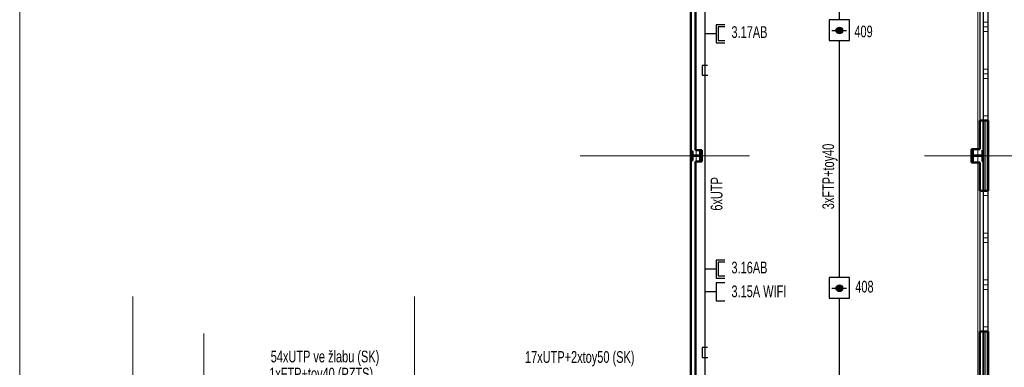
# Model space of a CAD drawing. Header units: millimetres. Extents: x -102634 to 407724, y -68883 to 155589.
# Tile 21 of 80: x 83018 to 104010, y -26797 to -19378. Entities that reach past the tile are written whole.
import ezdxf
from ezdxf.lldxf.tags import DXFTag

# ---------------------------------------------------------------- set-up
doc = ezdxf.new("R2010")
doc.units = ezdxf.units.MM
doc.header["$LTSCALE"] = 20
for name, color, linetype in [('_EZS', 5, 'Continuous'), ('_SK popis', 3, 'Continuous'), ('_strukturka', 3, 'Continuous')]:
    doc.layers.add(name, color=color, linetype=linetype)
for name, color, linetype, lineweight in [('CKIZOLACE', 7, 'Continuous', 18), ('CKOKNA', 7, 'Continuous', 18), ('CKRASTR', 7, 'DASHDOT', 18), ('CKSTENY_PODROVINOU', 7, 'Continuous', 25), ('CKSTENY_REZ', 7, 'Continuous', 50), ('CSPROFILY_OSY', 9, 'DASHDOT', 18), ('CSPROFILY_REZY', 7, 'Continuous', 50)]:
    doc.layers.add(name, color=color, linetype=linetype, lineweight=lineweight)
doc.styles.add('ROMANS', font='ic-romans.shx', dxfattribs={"width": 0.8})
tags = doc.linetypes.add('DASHDOT', pattern=[25.4, 12.7, -6.35, 0, -6.35]).pattern_tags.tags
tags[10:11] = [DXFTag(74, 4), DXFTag(75, 0), DXFTag(340, '0'), DXFTag(46, 0.0), DXFTag(50, 0.0), DXFTag(44, 0.0), DXFTag(45, 0.0)]
tags[8:9] = [DXFTag(74, 4), DXFTag(75, 0), DXFTag(340, '0'), DXFTag(46, 0.0), DXFTag(50, 0.0), DXFTag(44, 0.0), DXFTag(45, 0.0)]
tags[6:7] = [DXFTag(74, 4), DXFTag(75, 0), DXFTag(340, '0'), DXFTag(46, 0.0), DXFTag(50, 0.0), DXFTag(44, 0.0), DXFTag(45, 0.0)]
tags[4:5] = [DXFTag(74, 4), DXFTag(75, 0), DXFTag(340, '0'), DXFTag(46, 0.0), DXFTag(50, 0.0), DXFTag(44, 0.0), DXFTag(45, 0.0)]
doc.linetypes.add('IZOLACE_POLYSTYREN_PENOVY', pattern='A,0.001,[228,CADKON.SHX,S=0.1,R=0,X=0,Y=0],-2', length=2.001)
tags = doc.linetypes.add('PRERUSENI', pattern='A,60,[100,CADKON.SHX,S=2.5,R=0,X=0,Y=0],-10', length=70).pattern_tags.tags
tags[12:13] = [DXFTag(74, 4), DXFTag(75, 0), DXFTag(340, '0'), DXFTag(46, 0.0), DXFTag(50, 0.0), DXFTag(44, 0.0), DXFTag(45, 0.0)]

# ---------------------------------------------------------------- blocks, each defined once
blk = doc.blocks.new('SK2_stěna')
for p, q in [((241, 0), (0, 0)), ((429, 192), (241, 192)), ((241, 192), (241, -192)), ((429, 149), (288, 149)), ((288, 149), (288, -147)), ((241, -192), (429, -192)), ((288, -147), (429, -147))]:
    blk.add_line(p, q)
blk = doc.blocks.new('SK1_stěna')
for p, q in [((241, 0), (0, 0)), ((429, 192), (241, 192)), ((241, 192), (241, -192)), ((241, -192), (429, -192))]:
    blk.add_line(p, q)
blk = doc.blocks.new('OK')
h = blk.add_hatch(color=256)
edge = h.paths.add_edge_path()
edge.add_arc((0, 0), 71.5, 0, 360)
blk.add_line((-158, 2), (154, 2))
blk.add_lwpolyline([(217, -213), (217, 231), (-220, 231), (-220, -213)], close=True)
blk.add_circle((0, 0), 71.5)
blk = doc.blocks.new('CK_S_EXT_HEAHEA200')
at = {"transparency": 33554687}
for p, q in [((-100, 95), (100, 95)), ((-100, 95), (-100, 85)), ((-100, 85), (-21.25, 85)), ((-3.25, -67), (-3.25, 67)), ((3.25, -67), (3.25, 67)), ((100, 85), (21.25, 85)), ((100, 95), (100, 85)), ((-100, -95), (-100, -85)), ((-100, -85), (-21.25, -85)), ((-100, -95), (100, -95)), ((100, -85), (21.25, -85)), ((100, -95), (100, -85))]:
    blk.add_line(p, q, dxfattribs=at)
for centre, start, end in [((-21.25, 67), 0, 90), ((21.25, 67), 90, 180), ((-21.25, -67), 270, 0), ((21.25, -67), 180, 270)]:
    blk.add_arc(centre, 18, start, end, dxfattribs=at)
blk = doc.blocks.new('CK_S_EXT_HEAHEA240')
at = {"transparency": 33554687}
for p, q in [((-120, 115), (120, 115)), ((-120, 115), (-120, 103)), ((-120, 103), (-24.75, 103)), ((-3.75, -82), (-3.75, 82)), ((3.75, -82), (3.75, 82)), ((120, 103), (24.75, 103)), ((120, 115), (120, 103)), ((-120, -115), (-120, -103)), ((-120, -103), (-24.75, -103)), ((-120, -115), (120, -115)), ((120, -103), (24.75, -103)), ((120, -115), (120, -103))]:
    blk.add_line(p, q, dxfattribs=at)
for centre, start, end in [((-24.75, 82), 0, 90), ((24.75, 82), 90, 180), ((-24.75, -82), 270, 0), ((24.75, -82), 180, 270)]:
    blk.add_arc(centre, 21, start, end, dxfattribs=at)

msp = doc.modelspace()

# ---------------------------------------------------------------- linework, layer by layer
at = {"layer": '_EZS'}
for p, q in [((100493, -14323), (100493, -19378)), ((100493, -19823), (100493, -24878)), ((100493, -25323), (100493, -27450))]:
    msp.add_line(p, q, dxfattribs=at)
at = {"layer": '_strukturka'}
for p, q in [((97625, -8353), (97625, -27724)), ((97681, -20353), (97566, -20353)), ((97566, -20353), (97566, -20562)), ((97566, -20562), (97687, -20562)), ((97681, -26376), (97566, -26376)), ((97566, -26376), (97566, -26585)), ((97566, -26585), (97687, -26585))]:
    msp.add_line(p, q, dxfattribs=at)
at = {"layer": 'CKIZOLACE', "linetype": 'IZOLACE_POLYSTYREN_PENOVY', "ltscale": 5}
for points in [[(103614, -23033), (103614, -21533)], [(101864, -27983), (103614, -27983), (103614, -26033)]]:
    msp.add_lwpolyline(points, dxfattribs=at)
at = {"layer": 'CKOKNA'}
for p, q in [((103564, -19433), (103564, -18633)), ((103664, -19433), (103664, -18633)), ((103664, -19433), (103564, -19433)), ((103564, -19433), (103564, -19533)), ((103664, -19433), (103664, -19533)), ((103664, -19533), (103564, -19533)), ((103564, -19533), (103564, -19633)), ((103664, -19633), (103564, -19633)), ((103564, -20433), (103564, -19633)), ((103664, -19533), (103664, -19633)), ((103664, -20433), (103664, -19633)), ((103664, -20433), (103564, -20433)), ((103564, -20433), (103564, -20533)), ((103664, -20533), (103564, -20533)), ((103564, -20533), (103564, -20633)), ((103664, -20433), (103664, -20533)), ((103664, -20533), (103664, -20633)), ((103564, -21433), (103564, -20633)), ((103664, -20633), (103564, -20633)), ((103664, -21433), (103664, -20633)), ((103664, -21433), (103564, -21433)), ((103564, -21433), (103564, -21533)), ((103664, -21533), (103564, -21533)), ((103664, -21433), (103664, -21533)), ((103664, -23033), (103564, -23033)), ((103564, -23133), (103564, -23033)), ((103664, -23133), (103664, -23033)), ((103664, -23133), (103564, -23133)), ((103564, -23933), (103564, -23133)), ((103664, -23933), (103664, -23133)), ((103664, -23933), (103564, -23933)), ((103564, -23933), (103564, -24033)), ((103664, -24033), (103564, -24033)), ((103564, -24033), (103564, -24133)), ((103564, -24933), (103564, -24133)), ((103664, -24133), (103564, -24133)), ((103664, -23933), (103664, -24033)), ((103664, -24033), (103664, -24133)), ((103664, -24933), (103664, -24133)), ((103664, -24933), (103564, -24933)), ((103564, -24933), (103564, -25033)), ((103664, -24933), (103664, -25033)), ((103664, -25033), (103564, -25033)), ((103564, -25033), (103564, -25133)), ((103564, -25933), (103564, -25133)), ((103664, -25133), (103564, -25133)), ((103664, -25033), (103664, -25133)), ((103664, -25933), (103664, -25133)), ((103664, -25933), (103564, -25933)), ((103564, -25933), (103564, -26033)), ((103664, -25933), (103664, -26033)), ((103664, -26033), (103564, -26033))]:
    msp.add_line(p, q, dxfattribs=at)
at = {"layer": 'CKRASTR', "linetype": 'PRERUSENI'}
msp.add_line((83018, -3745), (83018, -29664), dxfattribs=at)
at = {"layer": 'CKRASTR'}
for p, q in [((103444, -40515), (103444, -4783)), ((97444, -23416), (97444, -21150)), ((94970, -22283), (98578, -22283)), ((102311, -22283), (107549, -22283)), ((85432, -28903), (85432, -25283)), ((91432, -28283), (91432, -25283)), ((97432, -28283), (97432, -25283)), ((86944, -40515), (86944, -26076)), ((86944, -40515), (86944, -26076))]:
    msp.add_line(p, q, dxfattribs=at)
at = {"layer": 'CKSTENY_PODROVINOU'}
for p, q in [((103489, -17533), (103489, -21533)), ((103564, -21533), (103564, -17533)), ((103664, -21533), (103664, -17533)), ((103564, -23033), (103564, -21533)), ((103564, -21533), (103664, -21533)), ((103489, -23033), (103489, -26033)), ((103564, -26033), (103564, -23033)), ((103564, -23033), (103664, -23033)), ((103664, -26033), (103664, -23033)), ((103564, -27933), (103564, -26033)), ((103564, -26033), (103664, -26033)), ((103664, -28033), (103664, -26033))]:
    msp.add_line(p, q, dxfattribs=at)
at = {"layer": 'CKSTENY_REZ'}
for p, q in [((97324, -27683), (97324, -5633)), ((97424, -22163), (97424, -16903)), ((103489, -21533), (103489, -22143)), ((103564, -21533), (103489, -21533)), ((103664, -21533), (103564, -21533)), ((103564, -23033), (103564, -21533)), ((103664, -23033), (103664, -21533)), ((97424, -22163), (97559, -22163)), ((97559, -22163), (97559, -22403)), ((103309, -22143), (103309, -22423)), ((103489, -22143), (103309, -22143)), ((97559, -22403), (97424, -22403)), ((97424, -27683), (97424, -22403)), ((103309, -22423), (103489, -22423)), ((103489, -22423), (103489, -23033)), ((103489, -23033), (103564, -23033)), ((103664, -23033), (103564, -23033)), ((103489, -26033), (103489, -27683)), ((103564, -26033), (103489, -26033)), ((103664, -26033), (103564, -26033)), ((103564, -27933), (103564, -26033)), ((103664, -28033), (103664, -26033))]:
    msp.add_line(p, q, dxfattribs=at)
at = {"layer": 'CSPROFILY_OSY'}
for p, q in [((97444, -22393), (97444, -22173)), ((103444, -22153), (103444, -22413)), ((97549, -22283), (97339, -22283)), ((103319, -22283), (103569, -22283))]:
    msp.add_line(p, q, dxfattribs=at)

# ---------------------------------------------------------------- block references
at = {"layer": '_EZS'}
for p in [(100494, -19610), (100494, -25110)]:
    msp.add_blockref('OK', p, dxfattribs=at)
at = {"layer": '_strukturka'}
for name, p in [('SK2_stěna', (97625, -19678)), ('SK2_stěna', (97625, -24700)), ('SK1_stěna', (97625, -25189))]:
    msp.add_blockref(name, p, dxfattribs=at)
at = {"layer": 'CSPROFILY_REZY'}
for name, p, rotation in [('CK_S_EXT_HEAHEA200', (97444, -22283), 90), ('CK_S_EXT_HEAHEA240', (103444, -22283), 270)]:
    msp.add_blockref(name, p, dxfattribs=dict(at, rotation=rotation))

# ---------------------------------------------------------------- texts
at = {"layer": '_EZS', "style": 'ROMANS', "width": 0.7}
for s, p in [('409', (100814, -19755)), ('408', (100833, -25200))]:
    msp.add_text(s, height=250, dxfattribs=at).set_placement(p)
msp.add_text('3xFTP+toy40', height=250, rotation=90, dxfattribs=at).set_placement((100381, -23423))
at = {"layer": '_EZS', "color": 34, "style": 'ROMANS', "width": 0.7}
msp.add_text('1xFTP+toy40 (PZTS)', height=250, dxfattribs=at).set_placement((88337, -27055))
at = {"layer": '_SK popis', "style": 'ROMANS', "width": 0.7}
for s, p in [('3.17AB', (98193, -19768)), ('3.16AB', (98193, -24792)), ('3.15A WIFI', (98193, -25300))]:
    msp.add_text(s, height=250, dxfattribs=at).set_placement(p)
msp.add_text('6xUTP', height=250, rotation=90, dxfattribs=at).set_placement((98001, -23453))
at = {"layer": '_SK popis', "color": 34, "style": 'ROMANS', "width": 0.7}
for s, p in [('54xUTP ve žlabu (SK)', (88370, -26691)), ('17xUTP+2xtoy50 (SK)', (93791, -26701))]:
    msp.add_text(s, height=250, dxfattribs=at).set_placement(p)

doc.saveas('drawing.dxf')
